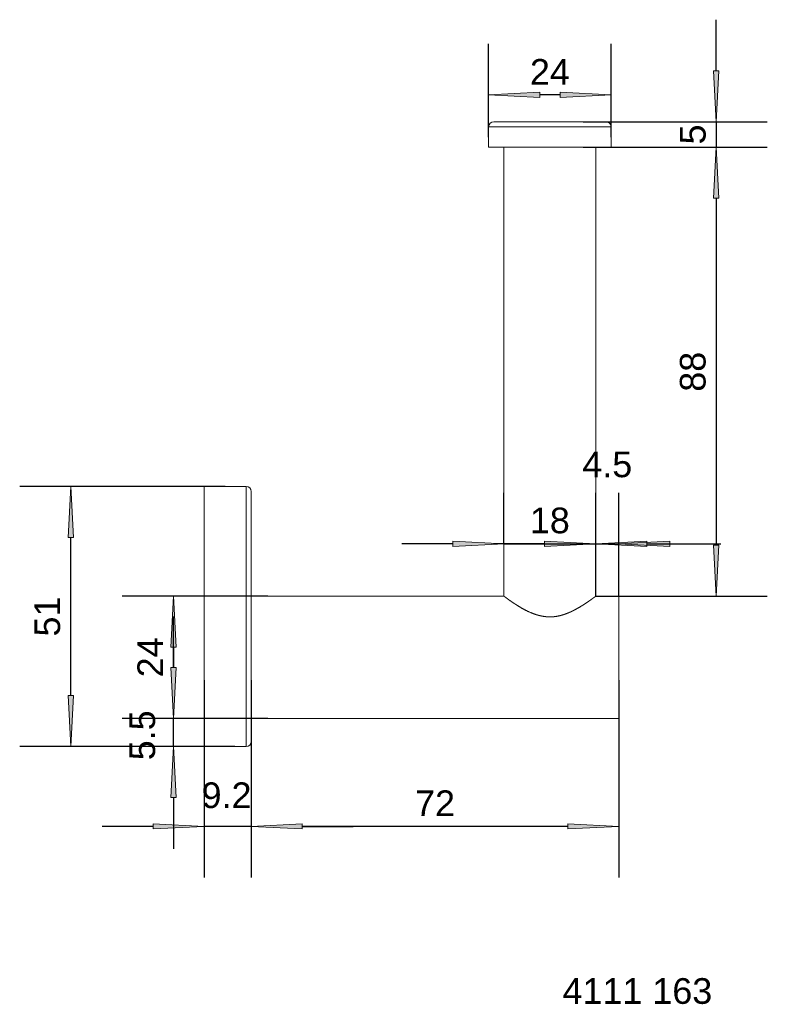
# Model space of a CAD drawing. Header units: millimetres. Extents: x -65 to 82, y -188 to 5.
import ezdxf

# ---------------------------------------------------------------- set-up
doc = ezdxf.new("R2010")
doc.units = ezdxf.units.MM
doc.header["$LTSCALE"] = 254
doc.header["$PDMODE"] = 1
doc.header["$PDSIZE"] = -2
for name, color, linetype, lineweight in [('1', 7, 'Continuous', 5), ('Bemaßung', 7, 'Continuous', 5), ('Keine', 7, 'Continuous', 5)]:
    doc.layers.add(name, color=color, linetype=linetype, lineweight=lineweight)
doc.styles.add('Arial', font='Arial')
doc.dimstyles.new('ST', dxfattribs={"dimtxt": 5.034433, "dimasz": 9.99939, "dimexe": 10, "dimexo": 0, "dimgap": 5, "dimtad": 1, "dimdec": 0, "dimdsep": 46, "dimtxsty": 'Arial', "dimblk": 'VW_FILLEDARROW', "dimblk1": 'VW_FILLEDARROW', "dimblk2": 'VW_FILLEDARROW', "dimcen": 0, "dimadec": 3, "dimazin": 0, "dimtfac": 1, "dimtdec": 0, "dimtix": 1, "dimtmove": 0, "dimatfit": 0, "dimldrblk": 'VW_FILLEDARROW-1', "dimfxl": 1, "dimfrac": 2, "dimtolj": 1, "dimarcsym": 0})

# ---------------------------------------------------------------- blocks, each defined once
blk = doc.blocks.new('VW_FILLEDARROW')
at = {"linetype": 'Continuous', "lineweight": 0}
blk.add_hatch(color=0, dxfattribs=at).paths.add_polyline_path([(-1, 0.052), (0, 0), (-1, -0.052)])
at = {"color": 0, "lineweight": 5, "flags": 128}
blk.add_lwpolyline([(-1, 0.052), (0, 0), (-1, -0.052)], close=True, dxfattribs=at)
blk = doc.blocks.new('*D1')
at = {"layer": 'Bemaßung', "color": 0, "lineweight": -2}
for p, q in [((-28.74, -124.84), (-28.74, -163.48)), ((-19.54, -124.84), (-19.54, -163.48)), ((-38.74, -153.48), (-48.74, -153.48)), ((-19.54, -153.48), (-28.74, -153.48)), ((-9.55, -153.48), (0.45, -153.48))]:
    blk.add_line(p, q, dxfattribs=at)
at = {"layer": 'Defpoints', "color": 0}
for p in [(-28.74, -124.84), (-19.54, -124.84), (-28.74, -153.48)]:
    blk.add_point(p, dxfattribs=at)
at = {"layer": 'Bemaßung', "color": 0, "lineweight": -2, "xscale": 9.999389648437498, "yscale": 9.999389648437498, "zscale": 9.999389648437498}
blk.add_blockref('VW_FILLEDARROW', (-28.74, -153.48), dxfattribs=at)
at = {"layer": 'Bemaßung', "color": 0, "lineweight": -2, "xscale": 9.999389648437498, "yscale": 9.999389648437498, "zscale": 9.999389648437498, "rotation": 180}
blk.add_blockref('VW_FILLEDARROW', (-19.54, -153.48), dxfattribs=at)
at = {"layer": 'Bemaßung', "color": 0, "insert": (-24.37, -147.42), "char_height": 5.034, "attachment_point": 5, "style": 'Arial'}
blk.add_mtext('\\A1;9.2', dxfattribs=at)
blk = doc.blocks.new('VW_FILLEDARROW-1')
at = {"linetype": 'Continuous', "lineweight": 0}
blk.add_hatch(color=0, dxfattribs=at).paths.add_polyline_path([(-1, 0.052), (0, 0), (-1, -0.052)])
at = {"color": 0, "lineweight": 5, "flags": 128}
blk.add_lwpolyline([(-1, 0.052), (0, 0), (-1, -0.052)], close=True, dxfattribs=at)
blk = doc.blocks.new('*D2')
at = {"layer": 'Bemaßung', "color": 0, "lineweight": -2}
for p, q in [((-19.54, -124.84), (-19.54, -163.48)), ((52.46, -124.84), (52.46, -163.48)), ((42.46, -153.48), (-9.55, -153.48))]:
    blk.add_line(p, q, dxfattribs=at)
at = {"layer": 'Defpoints', "color": 0}
for p in [(-19.54, -124.84), (52.46, -124.84), (-19.54, -153.48)]:
    blk.add_point(p, dxfattribs=at)
at = {"layer": 'Bemaßung', "color": 0, "lineweight": -2, "xscale": 9.999389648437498, "yscale": 9.999389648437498, "zscale": 9.999389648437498, "rotation": 180}
blk.add_blockref('VW_FILLEDARROW', (-19.54, -153.48), dxfattribs=at)
at = {"layer": 'Bemaßung', "color": 0, "lineweight": -2, "xscale": 9.999389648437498, "yscale": 9.999389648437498, "zscale": 9.999389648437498}
blk.add_blockref('VW_FILLEDARROW', (52.46, -153.48), dxfattribs=at)
at = {"layer": 'Bemaßung', "color": 0, "insert": (16.46, -148.95), "char_height": 5.034, "attachment_point": 5, "style": 'Arial'}
blk.add_mtext('\\A1;72', dxfattribs=at)
blk = doc.blocks.new('*D3')
at = {"layer": 'Bemaßung', "color": 0, "lineweight": -2}
for p, q in [((47.93, -108.37), (47.93, -88.12)), ((52.46, -108.36), (52.46, -88.12)), ((37.94, -98.12), (27.94, -98.12)), ((47.93, -98.12), (52.46, -98.12)), ((62.45, -98.12), (72.45, -98.12))]:
    blk.add_line(p, q, dxfattribs=at)
at = {"layer": 'Defpoints', "color": 0}
for p in [(52.46, -98.12), (47.93, -108.37), (52.46, -108.36)]:
    blk.add_point(p, dxfattribs=at)
at = {"layer": 'Bemaßung', "color": 0, "lineweight": -2, "xscale": 9.999389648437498, "yscale": 9.999389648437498, "zscale": 9.999389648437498}
blk.add_blockref('VW_FILLEDARROW', (47.93, -98.12), dxfattribs=at)
at = {"layer": 'Bemaßung', "color": 0, "lineweight": -2, "xscale": 9.999389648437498, "yscale": 9.999389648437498, "zscale": 9.999389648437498, "rotation": 180}
blk.add_blockref('VW_FILLEDARROW', (52.46, -98.12), dxfattribs=at)
at = {"layer": 'Bemaßung', "color": 0, "insert": (50.2, -82.56), "char_height": 5.034, "attachment_point": 5, "style": 'Arial'}
blk.add_mtext('\\A1;4.5', dxfattribs=at)
blk = doc.blocks.new('*D4')
at = {"layer": 'Bemaßung', "color": 0, "lineweight": -2}
for p, q in [((29.96, -98.12), (29.96, -88.12)), ((47.93, -98.12), (47.93, -88.12)), ((19.96, -98.12), (9.96, -98.12)), ((29.96, -98.12), (47.93, -98.12)), ((57.93, -98.12), (67.93, -98.12))]:
    blk.add_line(p, q, dxfattribs=at)
at = {"layer": 'Defpoints', "color": 0}
for p in [(29.96, -98.12), (47.93, -98.12), (47.93, -98.12)]:
    blk.add_point(p, dxfattribs=at)
at = {"layer": 'Bemaßung', "color": 0, "lineweight": -2, "xscale": 9.999389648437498, "yscale": 9.999389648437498, "zscale": 9.999389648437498}
blk.add_blockref('VW_FILLEDARROW', (29.96, -98.12), dxfattribs=at)
at = {"layer": 'Bemaßung', "color": 0, "lineweight": -2, "xscale": 9.999389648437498, "yscale": 9.999389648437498, "zscale": 9.999389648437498, "rotation": 180}
blk.add_blockref('VW_FILLEDARROW', (47.93, -98.12), dxfattribs=at)
at = {"layer": 'Bemaßung', "color": 0, "insert": (38.95, -93.55), "char_height": 5.034, "attachment_point": 5, "style": 'Arial'}
blk.add_mtext('\\A1;18', dxfattribs=at)
blk = doc.blocks.new('*D5')
at = {"layer": 'Bemaßung', "color": 0, "lineweight": -2}
for p, q in [((26.96, -18.36), (26.96, -0.11)), ((50.96, -18.36), (50.96, -0.11)), ((40.96, -10.11), (36.95, -10.11))]:
    blk.add_line(p, q, dxfattribs=at)
at = {"layer": 'Defpoints', "color": 0}
for p in [(26.96, -10.11), (26.96, -18.36), (50.96, -18.36)]:
    blk.add_point(p, dxfattribs=at)
at = {"layer": 'Bemaßung', "color": 0, "lineweight": -2, "xscale": 9.999389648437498, "yscale": 9.999389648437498, "zscale": 9.999389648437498, "rotation": 180}
blk.add_blockref('VW_FILLEDARROW', (26.96, -10.11), dxfattribs=at)
at = {"layer": 'Bemaßung', "color": 0, "lineweight": -2, "xscale": 9.999389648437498, "yscale": 9.999389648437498, "zscale": 9.999389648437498}
blk.add_blockref('VW_FILLEDARROW', (50.96, -10.11), dxfattribs=at)
at = {"layer": 'Bemaßung', "color": 0, "insert": (38.96, -5.59), "char_height": 5.034, "attachment_point": 5, "style": 'Arial'}
blk.add_mtext('\\A1;24', dxfattribs=at)
blk = doc.blocks.new('*D6')
at = {"layer": 'Bemaßung', "color": 0, "lineweight": -2}
for p, q in [((-34.79, -122.36), (-34.79, -112.36)), ((-19.54, -132.36), (-44.79, -132.36)), ((-34.79, -137.86), (-34.79, -132.36)), ((-22.72, -137.86), (-44.79, -137.86)), ((-34.79, -147.86), (-34.79, -157.86))]:
    blk.add_line(p, q, dxfattribs=at)
at = {"layer": 'Defpoints', "color": 0}
for p in [(-34.79, -132.36), (-19.54, -132.36), (-22.72, -137.86)]:
    blk.add_point(p, dxfattribs=at)
at = {"layer": 'Bemaßung', "color": 0, "lineweight": -2, "xscale": 9.999389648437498, "yscale": 9.999389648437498, "zscale": 9.999389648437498}
for p, rotation in [((-34.79, -132.36), 270), ((-34.79, -137.86), 90)]:
    blk.add_blockref('VW_FILLEDARROW', p, dxfattribs=dict(at, rotation=rotation))
at = {"layer": 'Bemaßung', "color": 0, "insert": (-40.85, -135.64), "char_height": 5.034, "attachment_point": 5, "rotation": 90, "style": 'Arial'}
blk.add_mtext('\\A1;5.5', dxfattribs=at)
blk = doc.blocks.new('*D7')
at = {"layer": 'Bemaßung', "color": 0, "lineweight": -2}
for p, q in [((-16.27, -108.36), (-44.79, -108.36)), ((-34.79, -118.36), (-34.79, -122.36)), ((-16.27, -132.36), (-44.79, -132.36))]:
    blk.add_line(p, q, dxfattribs=at)
at = {"layer": 'Defpoints', "color": 0}
for p in [(-16.27, -108.36), (-34.79, -132.36), (-16.27, -132.36)]:
    blk.add_point(p, dxfattribs=at)
at = {"layer": 'Bemaßung', "color": 0, "lineweight": -2, "xscale": 9.999389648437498, "yscale": 9.999389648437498, "zscale": 9.999389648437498}
for p, rotation in [((-34.79, -108.36), 90), ((-34.79, -132.36), 270)]:
    blk.add_blockref('VW_FILLEDARROW', p, dxfattribs=dict(at, rotation=rotation))
at = {"layer": 'Bemaßung', "color": 0, "insert": (-39.32, -120.36), "char_height": 5.034, "attachment_point": 5, "rotation": 90, "style": 'Arial'}
blk.add_mtext('\\A1;24', dxfattribs=at)
blk = doc.blocks.new('*D8')
at = {"layer": 'Bemaßung', "color": 0, "lineweight": -2}
for p, q in [((-24.64, -86.86), (-64.89, -86.86)), ((-54.89, -127.86), (-54.89, -96.86)), ((-24.64, -137.86), (-64.89, -137.86))]:
    blk.add_line(p, q, dxfattribs=at)
at = {"layer": 'Defpoints', "color": 0}
for p in [(-54.89, -86.86), (-24.64, -86.86), (-24.64, -137.86)]:
    blk.add_point(p, dxfattribs=at)
at = {"layer": 'Bemaßung', "color": 0, "lineweight": -2, "xscale": 9.999389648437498, "yscale": 9.999389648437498, "zscale": 9.999389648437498}
for p, rotation in [((-54.89, -86.86), 90), ((-54.89, -137.86), 270)]:
    blk.add_blockref('VW_FILLEDARROW', p, dxfattribs=dict(at, rotation=rotation))
at = {"layer": 'Bemaßung', "color": 0, "insert": (-59.46, -112.36), "char_height": 5.034, "attachment_point": 5, "rotation": 90, "style": 'Arial'}
blk.add_mtext('\\A1;51', dxfattribs=at)
blk = doc.blocks.new('*D9')
at = {"layer": 'Bemaßung', "color": 0, "lineweight": -2}
for p, q in [((47.96, -20.36), (81.54, -20.36)), ((71.54, -30.36), (71.54, -98.38)), ((47.93, -108.37), (81.54, -108.37))]:
    blk.add_line(p, q, dxfattribs=at)
at = {"layer": 'Defpoints', "color": 0}
for p in [(47.96, -20.36), (47.93, -108.37), (71.54, -108.37)]:
    blk.add_point(p, dxfattribs=at)
at = {"layer": 'Bemaßung', "color": 0, "lineweight": -2, "xscale": 9.999389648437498, "yscale": 9.999389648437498, "zscale": 9.999389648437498}
for p, rotation in [((71.54, -20.36), 90), ((71.54, -108.37), 270)]:
    blk.add_blockref('VW_FILLEDARROW', p, dxfattribs=dict(at, rotation=rotation))
at = {"layer": 'Bemaßung', "color": 0, "insert": (66.97, -64.37), "char_height": 5.034, "attachment_point": 5, "rotation": 90, "style": 'Arial'}
blk.add_mtext('\\A1;88', dxfattribs=at)
blk = doc.blocks.new('*D10')
at = {"layer": 'Bemaßung', "color": 0, "lineweight": -2}
for p, q in [((71.54, -5.36), (71.54, 4.64)), ((45.49, -15.36), (81.54, -15.36)), ((71.54, -15.36), (71.54, -20.36)), ((45.49, -20.36), (81.54, -20.36)), ((71.54, -30.36), (71.54, -40.36))]:
    blk.add_line(p, q, dxfattribs=at)
at = {"layer": 'Defpoints', "color": 0}
for p in [(45.49, -15.36), (45.49, -20.36), (71.54, -20.36)]:
    blk.add_point(p, dxfattribs=at)
at = {"layer": 'Bemaßung', "color": 0, "lineweight": -2, "xscale": 9.999389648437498, "yscale": 9.999389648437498, "zscale": 9.999389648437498}
for p, rotation in [((71.54, -15.36), 270), ((71.54, -20.36), 90)]:
    blk.add_blockref('VW_FILLEDARROW', p, dxfattribs=dict(at, rotation=rotation))
at = {"layer": 'Bemaßung', "color": 0, "insert": (66.98, -17.86), "char_height": 5.034, "attachment_point": 5, "rotation": 90, "style": 'Arial'}
blk.add_mtext('\\A1;5', dxfattribs=at)

msp = doc.modelspace()

# ---------------------------------------------------------------- linework, layer by layer
at = {"layer": '1', "color": 7}
for p, q in [((49.96, -15.36), (27.96, -15.36)), ((26.96, -16.36), (26.96, -20.36)), ((50.96, -16.36), (26.96, -16.36)), ((50.96, -20.36), (50.96, -16.36)), ((50.96, -20.36), (26.96, -20.36)), ((29.96, -20.36), (29.96, -108.42)), ((47.96, -108.36), (47.96, -20.36)), ((-28.74, -137.86), (-28.74, -86.86)), ((-20.54, -86.86), (-28.74, -86.86)), ((-20.54, -137.86), (-20.54, -86.86)), ((-19.54, -136.86), (-19.54, -87.86)), ((30.03, -108.36), (-19.54, -108.36)), ((52.46, -108.36), (47.96, -108.36)), ((52.46, -132.36), (52.46, -108.36)), ((-19.54, -132.36), (52.46, -132.36)), ((-28.74, -137.86), (-20.54, -137.86))]:
    msp.add_line(p, q, dxfattribs=at)
for centre, start, end in [((27.96, -16.36), 90, 180), ((49.96, -16.36), 0, 90), ((-20.54, -87.86), 0, 90), ((-20.54, -136.86), 270, 0)]:
    msp.add_arc(centre, 1, start, end, dxfattribs=at)
msp.add_open_spline([(29.96, -108.36), (29.95, -108.36), (29.96, -108.36), (29.97, -108.37), (29.99, -108.38), (30.02, -108.41), (30.09, -108.46), (30.18, -108.53), (30.3, -108.61), (30.43, -108.71), (30.59, -108.83), (30.85, -109.02), (31.28, -109.32), (31.58, -109.53), (31.77, -109.66), (31.97, -109.79), (32.18, -109.92), (32.47, -110.11), (32.77, -110.29), (33.08, -110.48), (33.41, -110.68), (33.75, -110.87), (34.27, -111.15), (35.02, -111.51), (35.61, -111.75), (36.02, -111.9), (36.34, -112), (36.67, -112.1), (37, -112.18), (37.33, -112.26), (37.78, -112.34), (38.13, -112.38), (38.36, -112.4), (38.59, -112.41), (38.82, -112.42), (39.17, -112.42), (39.63, -112.4), (39.98, -112.36), (40.21, -112.33), (40.43, -112.29), (40.66, -112.24), (41, -112.17), (41.43, -112.05), (41.85, -111.91), (42.26, -111.76), (42.56, -111.64), (42.86, -111.52), (43.15, -111.38), (43.43, -111.25), (43.8, -111.06), (44.32, -110.78), (44.97, -110.4), (45.35, -110.17), (45.5, -110.07), (45.64, -109.98), (45.79, -109.89), (45.99, -109.75), (46.25, -109.58), (46.62, -109.33), (47.04, -109.03), (47.3, -108.84), (47.46, -108.72), (47.6, -108.62), (47.72, -108.54), (47.81, -108.47), (47.88, -108.41), (47.92, -108.39), (47.94, -108.37), (47.95, -108.37), (47.95, -108.36), (47.96, -108.36)], degree=2, knots=[0, 0, 0, 0.013889, 0.027778, 0.041667, 0.055556, 0.069444, 0.083333, 0.097222, 0.111111, 0.125, 0.138889, 0.152778, 0.166667, 0.180556, 0.208333, 0.222222, 0.236111, 0.25, 0.263889, 0.277778, 0.291667, 0.305556, 0.319444, 0.333333, 0.347222, 0.361111, 0.375, 0.402778, 0.416667, 0.430556, 0.444444, 0.458333, 0.472222, 0.486111, 0.5, 0.513889, 0.527778, 0.541667, 0.555556, 0.569444, 0.583333, 0.597222, 0.611111, 0.625, 0.638889, 0.652778, 0.680556, 0.694444, 0.708333, 0.722222, 0.736111, 0.75, 0.763889, 0.777778, 0.791667, 0.805556, 0.819444, 0.833333, 0.847222, 0.861111, 0.875, 0.888889, 0.902778, 0.916667, 0.930556, 0.944444, 0.958333, 0.972222, 0.986111, 1, 1, 1], dxfattribs=at)

# ---------------------------------------------------------------- texts
at = {"layer": 'Keine', "insert": (41.43, -183.24), "char_height": 5.034, "width": 30.1115, "attachment_point": 1, "line_spacing_factor": 0.970891, "style": 'Arial'}
msp.add_mtext('4111 163', dxfattribs=at)

# ---------------------------------------------------------------- dimensions: what is measured, and where the dimension line sits
at = {"layer": 'Bemaßung'}
for base, p1, p2, picture, middle in [((71.54, -20.36), (45.49, -15.36), (45.49, -20.36), '*D10', (66.98, -17.86)), ((71.54, -108.37), (47.96, -20.36), (47.93, -108.37), '*D9', (66.97, -64.37)), ((-54.89, -86.86), (-24.64, -137.86), (-24.64, -86.86), '*D8', (-59.46, -112.36)), ((-34.79, -132.36), (-16.27, -108.36), (-16.27, -132.36), '*D7', (-39.32, -120.36))]:
    dim = msp.add_linear_dim(base=base, p1=p1, p2=p2, angle=270, dimstyle='ST', override={"dimgap": 2, "dimdec": 1, "dimpost": '<>', "dimtxsty": 'Arial', "dimtmove": 2}, dxfattribs=at)
    dim.commit()
    dim.dimension.update_dxf_attribs({"geometry": picture, "text_midpoint": middle})
for base, p1, p2, override, picture, middle in [((26.96, -10.11), (50.96, -18.36), (26.96, -18.36), {"dimgap": 2, "dimdec": 1, "dimpost": '<>', "dimtxsty": 'Arial', "dimtmove": 2}, '*D5', (38.96, -5.59)), ((52.46, -98.12), (47.93, -108.37), (52.46, -108.36), {"dimgap": 2, "dimdec": 1, "dimpost": '<>', "dimtxsty": 'Arial', "dimtix": 0, "dimtmove": 2}, '*D3', (50.2, -82.56)), ((47.93, -98.12), (29.96, -98.12), (47.93, -98.12), {"dimgap": 2, "dimdec": 1, "dimpost": '<>', "dimtxsty": 'Arial', "dimtmove": 2}, '*D4', (38.95, -93.55)), ((-19.54, -153.48), (52.46, -124.84), (-19.54, -124.84), {"dimgap": 2, "dimdec": 1, "dimpost": '<>', "dimtxsty": 'Arial', "dimtmove": 2}, '*D2', (16.46, -148.95))]:
    dim = msp.add_linear_dim(base=base, p1=p1, p2=p2, dimstyle='ST', override=override, dxfattribs=at)
    dim.commit()
    dim.dimension.update_dxf_attribs({"geometry": picture, "text_midpoint": middle})
dim = msp.add_linear_dim(base=(-34.79, -132.36), p1=(-22.72, -137.86), p2=(-19.54, -132.36), angle=270, dimstyle='ST', override={"dimgap": 2, "dimdec": 1, "dimpost": '<>', "dimtxsty": 'Arial', "dimtmove": 2}, dxfattribs=at)
dim.commit()
dim.dimension.update_dxf_attribs({"geometry": '*D6', "text_midpoint": (-40.85, -135.64), "dimtype": 160})
dim = msp.add_linear_dim(base=(-28.74, -153.48), p1=(-19.54, -124.84), p2=(-28.74, -124.84), dimstyle='ST', override={"dimgap": 2, "dimdec": 1, "dimpost": '<>', "dimtxsty": 'Arial', "dimtmove": 2}, dxfattribs=at)
dim.commit()
dim.dimension.update_dxf_attribs({"geometry": '*D1', "text_midpoint": (-24.37, -147.42), "dimtype": 160})

doc.saveas('drawing.dxf')
